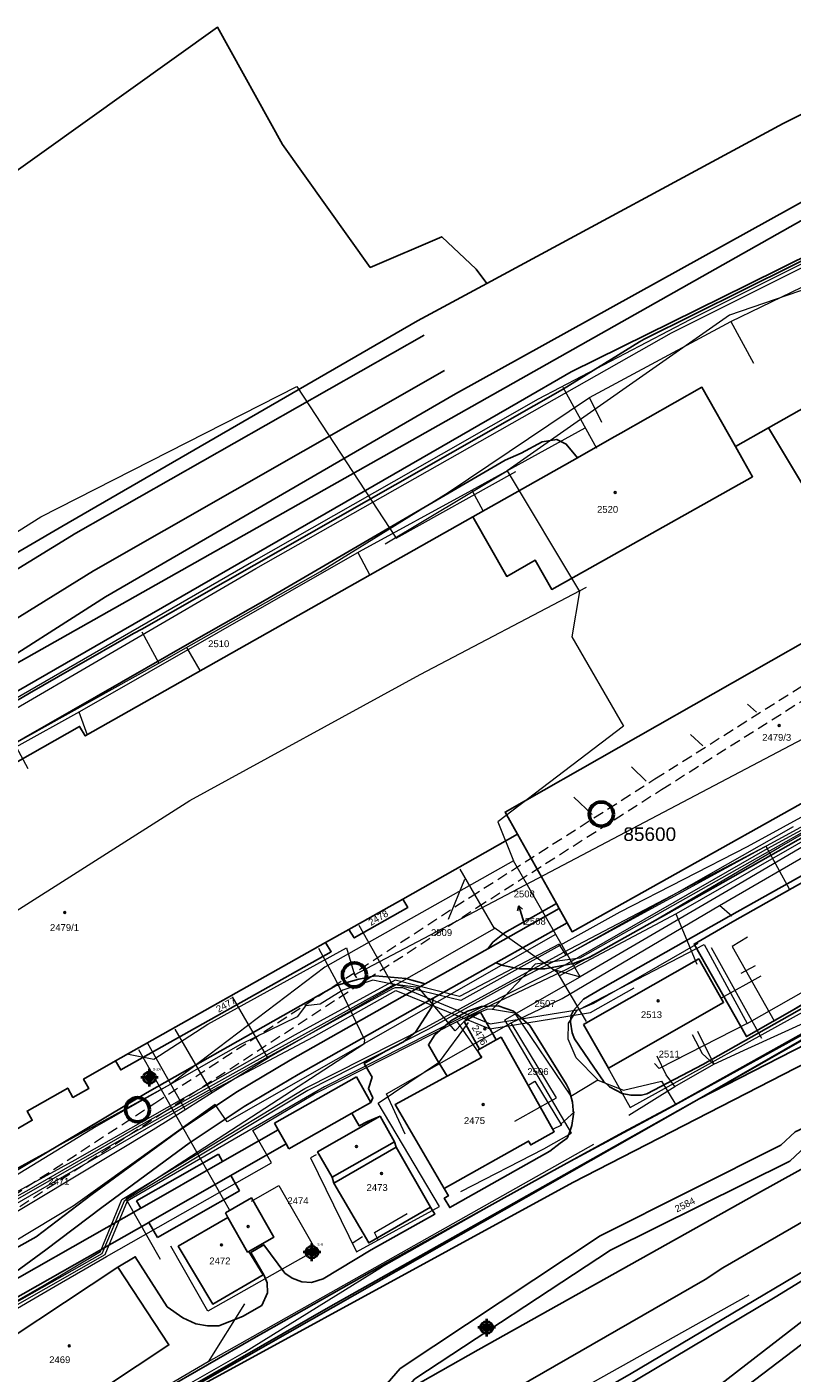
# Model space of a CAD drawing. Header units: metres. Extents: x -535942 to -530626, y -1087729 to -1086275.
# Tile 235 of 247: x -533945 to -533804, y -1086770 to -1086522. Entities that reach past the tile are written whole.
import ezdxf
from ezdxf.enums import TextEntityAlignment as Align

# ---------------------------------------------------------------- set-up
doc = ezdxf.new("R2010")
doc.units = ezdxf.units.M
doc.linetypes.add('B_CARA_03', pattern=[3, 2, -1])
for name, color, linetype in [('_blok katastr', 7, 'Continuous'), ('_blok podklad SS', 7, 'Continuous'), ('_blok SS sítě', 7, 'Continuous'), ('_blok vrty G Consult', 7, 'Continuous'), ('Hodnoty_hladiny', 7, 'Continuous'), ('Vrty_popis', 7, 'Continuous')]:
    doc.layers.add(name, color=color, linetype=linetype)
for name, color, linetype, lineweight in [('AG popis stávající', 251, 'Continuous', 70), ('AG silno NN', 251, 'G_VED_660_PN', 13), ('AG uzemnění', 251, 'G_VED_663_PZ', 13), ('AG voda chladící přívod', 120, 'HP_02_920CHVP', 13), ('AG voda chladící vratna', 120, 'HP_02_921CHVV', 13), ('AG_SS kanal_déšť', 251, 'G_POTR_626_PN', 13), ('AG_SS nakal_splašky', 251, 'G_POTR_627_PN', 13), ('AG_SS náhon', 251, 'B_CARA_03', 13), ('AG_SS osvětlení', 251, 'HP_04_VO', 13), ('AG_SS voda pitna', 251, 'G_POTR_616_PN', 13), ('AG_SS voda požární', 251, 'G_POTR_615_PN', 13), ('AG_SS voda uzitkova', 251, 'G_POTR_617_PN', 13)]:
    doc.layers.add(name, color=color, linetype=linetype, lineweight=lineweight)
doc.layers.add('AG_revizni oblacek', color=111, linetype='Continuous', plot=False)
for name, color, linetype, true_color in [('BT_BPEJ', 7, 'Continuous', 0x7fffff), ('BT_hranice_parcel', 7, 'Continuous', 0x007f00), ('BT_mapove_znacky', 7, 'Continuous', 0x007f00), ('BT_text_parcel', 7, 'Continuous', 0x007f00), ('BT_vnitrni_kresby', 7, 'Continuous', 0x007f00)]:
    doc.layers.add(name, color=color, linetype=linetype, true_color=true_color)
doc.layers.add('BT_hranice_budov', color=7, linetype='Continuous', lineweight=30, true_color=0x007f00)
doc.layers.add('Značka předmět vrt', color=7, linetype='Continuous', lineweight=0, true_color=0x27eff2)
doc.styles.add('BT_text_mapy_m', font='arial.ttf', dxfattribs={"height": 5})
doc.styles.add('ROMANS', font='romans')
doc.styles.get("Standard").update_dxf_attribs({"font": 'ARIALN.TTF'})
doc.linetypes.add('G_POTR_615_PN', pattern='A,0.5,-1,2,-6.5,[3,hpfmlin.shx,S=1,R=0,X=0,Y=0],-6.5,2,-1,0.5', length=20)
doc.linetypes.add('G_POTR_616_PN', pattern='A,0.5,-1,2,-6.5,[2,hpfmlin.shx,S=1,R=0,X=0,Y=0],-6.5,2,-1,0.5', length=20)
doc.linetypes.add('G_POTR_617_PN', pattern='A,0.5,-1,2,-6.5,[1,hpfmlin.shx,S=1,R=0,X=0,Y=0],-6.5,2,-1,0.5', length=20)
doc.linetypes.add('G_POTR_626_PN', pattern='A,0.5,-1,2,-6.5,[8,hpfmlin.shx,S=1,R=0,X=0,Y=0],-6.5,2,-1,0.5', length=20)
doc.linetypes.add('G_POTR_627_PN', pattern='A,0.5,-1,2,-6.5,[9,hpfmlin.shx,S=1,R=0,X=0,Y=0],-6.5,2,-1,0.5', length=20)
doc.linetypes.add('G_VED_660_PN', pattern='A,0.5,-1,2,-6.5,[28,hpfmlin.shx,S=1,R=0,X=0,Y=0],-6.5,2,-1,0.5', length=20)
doc.linetypes.add('G_VED_663_PZ', pattern='A,3.5,-3,7,-3,7,-6.5,[23,hpfmlin.shx,S=1,R=0,X=0,Y=0],-6.5,7,-3,7,-3,3.5', length=60)
doc.linetypes.add('HP_02_920CHVP', pattern='A,0.5,-1.2,-6.5,[3,hpfmlin.shx,S=1,R=0,X=0,Y=0],-0.8,["CHVP",Standard,S=1.7,R=0,X=3,Y=-0.8],-9,2,-1,0.5', length=21.5)
doc.linetypes.add('HP_02_921CHVV', pattern='A,0.5,-1.2,-6.5,[3,hpfmlin.shx,S=1,R=0,X=0,Y=0],-0.8,["CHVV",Standard,S=1.7,R=0,X=3,Y=-0.8],-9,2,-1,0.5', length=21.5)
doc.linetypes.add('HP_04_VO', pattern='A,0.5,-1,2,-5,[28,hpfmlin.shx,S=1,R=0,X=0,Y=0],-0.8,["VO",ROMANS,S=1.7,R=0,X=2.75,Y=-0.8],-7,2,-1,0.5', length=19.8)

# ---------------------------------------------------------------- blocks, each defined once
blk = doc.blocks.new('BT_symbol_404')
at = {"layer": 'BT_mapove_znacky', "lineweight": -3}
blk.add_circle((0, 0), 0.175, dxfattribs=at)
blk = doc.blocks.new('BT_symbol_402')
at = {"layer": 'BT_mapove_znacky', "lineweight": -3}
blk.add_circle((0, 0), 0.175, dxfattribs=at)
blk = doc.blocks.new('BT_symbol_arrow')
at = {"layer": 'BT_text_parcel', "lineweight": -3}
for p in [(-0.5, 1.7), (0, 0), (0.5, 1.7)]:
    blk.add_line(p, (0, 2.5), dxfattribs=at)
blk = doc.blocks.new('_KATASTR')
at = {"layer": 'BT_BPEJ', "lineweight": -3}
for points in [[(-533966, -1086650), (-533802, -1086557.5), (-533754, -1086534), (-533750, -1086531.21), (-533744.3, -1086527.24), (-533703, -1086498.5), (-533704.5, -1086495)], [(-533426.5, -1086546), (-533436.3, -1086552.66), (-533461.72, -1086569.94), (-533503, -1086598), (-533539.77, -1086616.19), (-533552.67, -1086622.58), (-533571.1, -1086631.7), (-533606.54, -1086649.24), (-533638.7, -1086665.16), (-533720.2, -1086705.49), (-533747.5, -1086719), (-533750, -1086720.46), (-533782.5, -1086739.5), (-533834, -1086770), (-533898, -1086806.5), (-533987, -1086855)]]:
    blk.add_lwpolyline(points, dxfattribs=at)
at = {"layer": 'BT_hranice_budov', "lineweight": -3}
for points in [[(-533773.19, -1086620.49), (-533788.42, -1086629.12), (-533808.4, -1086595.84), (-533796.12, -1086588.9), (-533802.28, -1086578), (-533799.15, -1086576.22), (-533734.46, -1086539.43), (-533708.87, -1086584.5), (-533741.52, -1086602.91), (-533746.74, -1086605.87), (-533740.82, -1086616.33), (-533767.17, -1086631.24)], [(-533862.78, -1086612.19), (-533843.55, -1086601.33), (-533837.23, -1086597.75), (-533835.56, -1086596.8), (-533820.65, -1086588.38), (-533814.49, -1086599.28)], [(-533808.4, -1086595.84), (-533814.49, -1086599.28), (-533813.01, -1086601.89), (-533811.34, -1086604.85), (-533848.29, -1086625.55), (-533851.31, -1086620.19), (-533856.58, -1086623.17), (-533862.78, -1086612.19), (-533934.12, -1086652.51), (-533935.17, -1086650.76), (-533966.6, -1086668.6), (-533965.65, -1086670.33), (-533975.13, -1086675.69), (-533991.7, -1086685.05), (-533997.09, -1086688.09), (-533997.9, -1086688.55), (-534007.23, -1086693.82), (-534008.18, -1086692.21), (-534039.67, -1086709.99), (-534038.77, -1086711.65), (-534104.74, -1086748.93), (-534094.94, -1086766.26), (-534093.29, -1086769.17), (-534079.52, -1086793.52)], [(-533773.19, -1086620.49), (-533767.17, -1086631.24), (-533764.73, -1086635.61), (-533763.8, -1086637.26), (-533762.33, -1086639.88), (-533761.17, -1086641.96), (-533781.43, -1086653.24), (-533844.53, -1086688.56), (-533845.46, -1086686.89), (-533846.93, -1086684.27), (-533847.44, -1086683.36), (-533854.58, -1086670.61)], [(-533856.87, -1086666.52), (-533794.08, -1086630.88)], [(-533788.19, -1086686.04), (-533787.85, -1086685.85), (-533766.85, -1086674.15), (-533749.79, -1086664.55), (-533746.09, -1086662.47), (-533752.09, -1086651.14), (-533763.61, -1086657.66), (-533766.79, -1086659.46), (-533773.69, -1086663.36), (-533777.9, -1086665.75), (-533794.98, -1086675.41), (-533796.9, -1086676.5), (-533815.01, -1086686.75), (-533822.1, -1086690.83), (-533812.45, -1086707.83), (-533784.79, -1086692.08), (-533788.19, -1086686.04)], [(-534003.11, -1086775.09), (-533992.2, -1086768.92), (-533993.33, -1086766.93), (-533998.19, -1086758.34), (-534000.12, -1086754.92), (-534001.05, -1086753.28), (-533959.05, -1086729.57), (-533947.8, -1086723.22), (-533946.84, -1086724.92), (-533943.88, -1086723.24), (-533944.84, -1086721.55), (-533937.36, -1086717.32), (-533936.4, -1086719.02), (-533933.44, -1086717.39), (-533934.42, -1086715.66), (-533928.53, -1086712.33), (-533889.92, -1086690.55), (-533885.6, -1086688.11), (-533875.71, -1086682.53), (-533854.58, -1086670.61), (-533856.87, -1086666.52)], [(-533842.45, -1086705.64), (-533821.25, -1086693.54), (-533816.68, -1086701.55), (-533837.87, -1086713.66), (-533842.45, -1086705.64)], [(-533861.55, -1086710.17), (-533858.49, -1086708.44), (-533861.39, -1086703.37), (-533864.43, -1086705.06), (-533861.55, -1086710.17)], [(-533858.49, -1086708.44), (-533857.62, -1086707.95), (-533847.82, -1086725.34), (-533852.15, -1086727.78), (-533852.54, -1086727.08), (-533868.08, -1086735.78), (-533877.08, -1086720.33), (-533867.51, -1086715.12), (-533861.22, -1086711.7), (-533861.95, -1086710.4), (-533861.55, -1086710.17)], [(-533888.38, -1086734.83), (-533881.96, -1086745.8), (-533870.57, -1086739.2), (-533876.89, -1086728.2), (-533888.38, -1086734.83)], [(-533917, -1086746.41), (-533907.87, -1086741.15), (-533904.27, -1086747.49), (-533904.05, -1086747.37), (-533901.38, -1086751.7), (-533910.65, -1086757.07), (-533917, -1086746.41)], [(-533918.74, -1086764.56), (-533947.72, -1086783.78), (-533957.42, -1086769.63), (-533928.14, -1086750.29), (-533918.74, -1086764.56)]]:
    blk.add_lwpolyline(points, dxfattribs=at)
at = {"layer": 'BT_hranice_parcel', "lineweight": -3}
for points in [[(-533860.2, -1086569.26), (-533805.71, -1086539.83), (-533752.05, -1086513.18), (-533742.4, -1086509.33), (-533694.02, -1086490.05), (-533628.58, -1086456.5), (-533560.23, -1086430.02), (-533502.91, -1086406.16), (-533443.4, -1086381.82), (-533369.7, -1086350.51), (-533334.3, -1086337.74), (-533287.15, -1086320.73)], [(-533578.87, -1086480.93), (-533573.9, -1086487.66), (-533571.49, -1086487.49), (-533553.23, -1086479.21), (-533553, -1086478.79), (-533551.54, -1086476.34), (-533548.78, -1086471.06), (-533543.22, -1086460.51), (-533538.64, -1086446.31), (-533530.5, -1086437.75), (-533522.53, -1086433.66), (-533554.65, -1086446.32), (-533621.48, -1086475.08), (-533687.64, -1086504.12), (-533745.59, -1086527.77), (-533800.01, -1086553.03), (-533866.02, -1086589.59), (-533930.39, -1086626.94), (-533977.71, -1086657.09)], [(-534052.87, -1086705.47), (-533854.49, -1086591.17), (-533844.74, -1086585.55), (-533812.29, -1086569.5), (-533718.82, -1086523.27), (-533659.87, -1086497.76), (-533601.36, -1086472.11), (-533577.08, -1086464.81), (-533572.6, -1086472.32), (-533576.95, -1086475.22), (-533574.95, -1086478.65), (-533578.87, -1086480.93)], [(-533964.68, -1086823.47), (-533908.39, -1086795), (-533884.55, -1086778.54), (-533884.22, -1086778.16), (-533876.17, -1086768.92), (-533839.38, -1086744.49), (-533806.13, -1086727.84), (-533803.5, -1086725.39), (-533739.38, -1086695.89), (-533674.09, -1086640.51), (-533650.13, -1086617.95), (-533628.15, -1086604.3), (-533608.07, -1086593.2), (-533558.37, -1086581.17), (-533540.05, -1086571.15)], [(-533690.93, -1086554.99), (-533696.52, -1086558.56), (-533697.46, -1086558.94), (-533699.99, -1086559.07), (-533702.97, -1086558.5), (-533705.7, -1086557.2), (-533707.97, -1086555.71), (-533709.43, -1086554.36), (-533710.71, -1086552.63), (-533724.62, -1086528.19), (-533725.41, -1086527.47), (-533726.42, -1086527.48), (-533749.03, -1086538.66), (-533831.3, -1086579.53), (-533832.15, -1086580), (-533834.71, -1086581.58), (-533843.26, -1086586.87), (-533846.29, -1086588.81), (-533923.69, -1086632.87), (-533925.23, -1086633.66), (-533936.57, -1086640.16), (-533944.41, -1086644.64), (-533979.02, -1086665.04)], [(-533976.75, -1086606.52), (-533974.96, -1086606.65), (-533957.48, -1086595.59), (-533955.52, -1086598.54), (-534019.43, -1086639.33), (-534072.18, -1086672.68), (-534074.85, -1086673.69), (-534071.17, -1086690.79), (-534037.89, -1086672.9), (-533986.58, -1086642.07), (-533938.42, -1086614), (-533872.99, -1086576.14), (-533860.2, -1086569.26), (-533862.19, -1086566.62), (-533868.53, -1086560.69), (-533881.67, -1086566.32), (-533897.86, -1086543.72), (-533909.78, -1086522.14), (-533950.55, -1086551.25)], [(-533788.42, -1086629.12), (-533808.4, -1086595.84), (-533796.12, -1086588.9), (-533802.28, -1086578), (-533799.15, -1086576.22), (-533734.46, -1086539.43), (-533708.87, -1086584.5), (-533741.52, -1086602.91), (-533735.62, -1086613.33), (-533740.82, -1086616.33), (-533767.17, -1086631.24)], [(-533996.95, -1086817.31), (-533903.11, -1086763.36), (-533879.6, -1086750.01), (-533848.53, -1086732.8), (-533844.84, -1086730.78), (-533835.2, -1086725.49), (-533825.64, -1086720.39), (-533820.35, -1086717.45), (-533802.8, -1086707.62), (-533772.94, -1086690.9), (-533738.69, -1086671.73), (-533724.21, -1086662.6), (-533723.4, -1086662.02), (-533715.39, -1086655.89), (-533710.32, -1086651.61), (-533707.74, -1086649.37), (-533706.12, -1086648.14), (-533705.23, -1086647.58), (-533703.45, -1086646.69), (-533696.15, -1086643.23), (-533679.9, -1086635.21)], [(-533862.78, -1086612.19), (-533843.55, -1086601.33), (-533837.23, -1086597.75), (-533835.56, -1086596.8), (-533820.65, -1086588.38), (-533814.49, -1086599.28), (-533813.01, -1086601.89), (-533811.34, -1086604.85), (-533848.29, -1086625.55), (-533851.31, -1086620.19), (-533856.58, -1086623.17), (-533862.78, -1086612.19)], [(-533808.4, -1086595.84), (-533814.49, -1086599.28)], [(-533843.55, -1086601.33), (-533845.63, -1086598.81), (-533847.38, -1086597.96), (-533850.05, -1086598.44), (-533853.92, -1086600.5), (-533856.86, -1086601.76), (-533901.05, -1086627.54), (-533914.09, -1086634.95), (-533950.06, -1086655.57), (-533972.77, -1086668.49), (-533974.19, -1086669.91), (-533975.21, -1086671.72), (-533975.37, -1086672.74), (-533975.13, -1086675.69), (-533965.65, -1086670.33), (-533966.6, -1086668.6), (-533935.17, -1086650.76), (-533934.12, -1086652.51), (-533862.78, -1086612.19)], [(-533762.33, -1086639.88), (-533749.52, -1086632.64), (-533694.54, -1086601.55), (-533693.36, -1086603.62), (-533693.96, -1086607.53), (-533696.78, -1086611.11), (-533698.47, -1086612.26), (-533701.31, -1086614.08), (-533722.99, -1086626.4), (-533818.65, -1086680.56)], [(-533847.44, -1086683.36), (-533854.58, -1086670.61), (-533856.87, -1086666.52), (-533794.08, -1086630.88), (-533793.46, -1086631.98), (-533788.42, -1086629.12), (-533773.19, -1086620.49), (-533767.17, -1086631.24), (-533764.73, -1086635.61), (-533763.8, -1086637.26), (-533762.33, -1086639.88), (-533761.17, -1086641.96), (-533781.43, -1086653.24), (-533844.53, -1086688.56), (-533845.46, -1086686.89), (-533846.93, -1086684.27)], [(-533936.33, -1086784.85), (-533844.38, -1086734.66), (-533785.29, -1086704.31), (-533759.07, -1086693.54), (-533712.26, -1086659.34), (-533704.63, -1086652.41), (-533705.62, -1086653.14), (-533708.84, -1086654.38), (-533718.73, -1086660.35)], [(-533796.9, -1086676.5), (-533815.01, -1086686.75), (-533822.1, -1086690.83), (-533812.45, -1086707.83), (-533784.79, -1086692.08), (-533788.19, -1086686.04), (-533787.85, -1086685.85), (-533784.98, -1086691.01), (-533763.87, -1086679.44), (-533763.7, -1086679.75), (-533753.8, -1086674.02), (-533756.38, -1086669.43), (-533766.31, -1086675.11), (-533766.85, -1086674.15), (-533749.79, -1086664.55), (-533747.29, -1086669), (-533747.1, -1086668.89), (-533730.07, -1086659.32)], [(-533821.16, -1086719.3), (-533786.43, -1086701.53), (-533760.55, -1086690.9), (-533718.73, -1086660.35), (-533721.72, -1086662.15), (-533731.74, -1086667.91)], [(-533747.1, -1086668.89), (-533746.99, -1086671.51), (-533747.16, -1086672.24), (-533747.73, -1086672.84), (-533766.15, -1086683.04), (-533781.06, -1086690.56), (-533798.49, -1086700.5), (-533820.48, -1086712.96), (-533830.81, -1086718.4), (-533831.79, -1086718.6), (-533833.73, -1086718.61), (-533835.35, -1086718.31), (-533837.63, -1086717.06), (-533838.75, -1086716.03), (-533840.53, -1086713.46), (-533844.09, -1086708.23), (-533844.5, -1086707.13), (-533844.82, -1086705.2), (-533844.7, -1086703.92), (-533844.3, -1086703.04), (-533842.47, -1086700.97), (-533838.88, -1086698.88)], [(-533821.16, -1086719.3), (-533734.73, -1086670.11), (-533731.74, -1086667.91), (-533821.16, -1086719.3)], [(-533875.71, -1086682.53), (-533854.58, -1086670.61)], [(-533838.88, -1086698.88), (-533815.69, -1086685.74), (-533798.27, -1086675.98), (-533796.9, -1086676.5), (-533794.98, -1086675.41)], [(-533885.6, -1086688.11), (-533884.64, -1086689.7), (-533874.77, -1086684.09), (-533875.71, -1086682.53), (-533885.6, -1086688.11)], [(-533881.34, -1086715.29), (-533882.78, -1086712.79), (-533878.86, -1086710.52), (-533875.55, -1086708.79), (-533873.36, -1086707.03), (-533870.34, -1086702.38), (-533870.08, -1086700.78), (-533858.55, -1086694.28), (-533857.23, -1086694.74), (-533854.23, -1086695.37), (-533849.57, -1086695.4), (-533844.3, -1086694.4), (-533841.43, -1086693.32), (-533818.65, -1086680.56)], [(-533846.93, -1086684.27), (-533860.05, -1086691.67), (-533859.1, -1086690.45), (-533856.96, -1086688.77), (-533847.44, -1086683.36), (-533846.93, -1086684.27)], [(-533964.9, -1086831.96), (-533938.48, -1086817.84), (-533903.96, -1086799.76), (-533859.21, -1086775.03), (-533820.06, -1086752.56), (-533816.78, -1086750.37), (-533795.9, -1086738.32), (-533718.99, -1086695.81), (-533716.73, -1086694.42), (-533719.29, -1086690.24), (-533721.1, -1086687.28), (-533722.28, -1086685.35), (-533731, -1086692.74), (-533737.54, -1086698.29), (-533759.71, -1086708.6), (-533801.52, -1086728.03), (-533804.48, -1086730.79), (-533837.5, -1086747.16), (-533873.45, -1086770.84), (-533875.7, -1086773.34), (-533882.79, -1086781.22), (-533906.84, -1086797.63), (-533979.79, -1086834.51)], [(-533858.55, -1086694.28), (-533845.46, -1086686.89)], [(-533889.92, -1086690.55), (-533885.6, -1086688.11)], [(-533928.53, -1086712.33), (-533927.6, -1086713.97), (-533888.87, -1086692.23), (-533889.92, -1086690.55), (-533928.53, -1086712.33)], [(-533860.05, -1086691.67), (-533871.56, -1086698.16)], [(-533842.45, -1086705.64), (-533821.25, -1086693.54), (-533816.68, -1086701.55), (-533837.87, -1086713.66), (-533842.45, -1086705.64)], [(-533871.56, -1086698.16), (-533896.42, -1086712.19), (-533906.4, -1086718.1), (-533916.69, -1086724.98), (-533932.84, -1086736.84), (-533943.18, -1086744.67), (-533956.94, -1086752.35), (-533963.91, -1086756.37), (-533970.07, -1086759.83), (-533969.58, -1086756.4), (-533968.26, -1086752.67), (-533965.53, -1086746.63), (-533962.57, -1086743.38), (-533957.62, -1086738.91), (-533922.72, -1086718.15), (-533887.94, -1086698.47), (-533883.76, -1086697.28), (-533880.8, -1086696.67), (-533875.16, -1086697.13), (-533871.56, -1086698.16)], [(-533947.72, -1086783.78), (-533948.72, -1086784.28), (-533950.88, -1086784.88), (-533952.98, -1086784.54), (-533955.16, -1086783.13), (-533956.91, -1086780.91), (-533966.03, -1086766.74), (-533922.41, -1086742.03), (-533922.15, -1086741.89), (-533907.36, -1086733.43), (-533897.15, -1086727.59), (-533898.62, -1086724.98), (-533908.84, -1086730.83), (-533923.63, -1086739.29), (-533923.89, -1086739.43), (-533955.66, -1086757.44), (-533952.26, -1086754.97), (-533941.36, -1086747.07), (-533931.06, -1086739.26), (-533915.03, -1086727.48), (-533904.88, -1086720.68), (-533894.94, -1086714.81), (-533870.08, -1086700.78)], [(-533846.75, -1086727.43), (-533845.43, -1086726.51), (-533845.07, -1086725.66), (-533844.58, -1086724.21), (-533844.28, -1086722.14), (-533844.49, -1086719.89), (-533845.1, -1086717.62), (-533845.56, -1086716.67), (-533852.32, -1086705.8), (-533855.33, -1086703.14), (-533858.17, -1086702.19), (-533861.19, -1086702.33), (-533863.76, -1086703.19)], [(-533863.76, -1086703.19), (-533866.84, -1086704.93), (-533869.8, -1086707.55), (-533870.98, -1086709.34), (-533869.48, -1086711.94), (-533867.51, -1086715.12)], [(-533858.49, -1086708.44), (-533861.39, -1086703.37), (-533864.43, -1086705.06), (-533861.55, -1086710.17)], [(-533877.08, -1086720.33), (-533867.51, -1086715.12), (-533861.22, -1086711.7), (-533861.95, -1086710.4), (-533861.55, -1086710.17), (-533858.49, -1086708.44), (-533857.62, -1086707.95), (-533847.82, -1086725.34), (-533852.15, -1086727.78), (-533852.54, -1086727.08), (-533868.08, -1086735.78), (-533877.08, -1086720.33)], [(-533959.05, -1086729.57), (-533947.8, -1086723.22), (-533946.84, -1086724.92), (-533943.88, -1086723.24), (-533944.84, -1086721.55), (-533937.36, -1086717.32), (-533936.4, -1086719.02), (-533933.44, -1086717.39), (-533934.42, -1086715.66), (-533928.53, -1086712.33)], [(-533881.34, -1086715.29), (-533882.03, -1086717.41), (-533881.23, -1086719.11), (-533881.59, -1086719.99), (-533885.06, -1086721.95), (-533883.72, -1086724.29), (-533882.19, -1086723.44), (-533879.88, -1086722.49), (-533891.37, -1086729.07), (-533888.72, -1086733.73), (-533888.38, -1086734.83)], [(-534105.84, -1086886.21), (-534078.55, -1086869.79), (-534026.38, -1086838.41), (-533970.4, -1086804.24), (-533963.17, -1086800.12), (-533936.33, -1086784.85), (-533821.16, -1086719.3), (-533888.91, -1086757.46), (-533945.76, -1086789.98), (-534062.22, -1086857.1), (-534120.29, -1086894.9)], [(-533888.38, -1086734.83), (-533881.96, -1086745.8), (-533870.57, -1086739.2), (-533876.89, -1086728.2), (-533877.21, -1086727.19), (-533879.88, -1086722.49)], [(-533868.08, -1086735.78), (-533867.29, -1086737.13), (-533868.07, -1086737.58), (-533867.06, -1086739.3), (-533848.61, -1086728.94), (-533846.75, -1086727.43)], [(-533870.57, -1086739.2), (-533869.8, -1086740.54), (-533881.49, -1086747.1), (-533890.35, -1086752.39), (-533892.48, -1086753.06), (-533894.25, -1086752.96), (-533896.05, -1086752.28), (-533897.39, -1086751.35), (-533901.24, -1086746.17), (-533903.66, -1086747.54), (-533901.2, -1086751.79), (-533900.67, -1086753.15), (-533900.62, -1086754.97), (-533901.65, -1086757.32), (-533905.16, -1086759.34), (-533909.52, -1086761.04), (-533911.6, -1086761.09), (-533913.76, -1086760.69), (-533916.17, -1086759.59), (-533919.05, -1086757.54), (-533924.94, -1086748.36), (-533928.14, -1086750.29)], [(-533908.34, -1086740.3), (-533903.56, -1086737.52), (-533899.45, -1086744.77), (-533904.05, -1086747.37), (-533901.38, -1086751.7), (-533910.65, -1086757.07)], [(-533910.65, -1086757.07), (-533917, -1086746.41), (-533907.87, -1086741.15), (-533908.34, -1086740.3)], [(-533941.12, -1086843.3), (-533955.96, -1086847.7), (-533957.39, -1086844.89), (-533906.58, -1086814.46), (-533870.02, -1086793.24), (-533807.19, -1086755.78), (-533795.3, -1086748.46)], [(-533957.42, -1086769.63), (-533928.14, -1086750.29), (-533918.74, -1086764.56), (-533947.72, -1086783.78), (-533957.42, -1086769.63)], [(-533793.01, -1086753.86), (-533801.48, -1086759.65), (-533826.95, -1086779.36), (-533854.98, -1086802.34), (-533874.06, -1086813.06), (-533901.04, -1086827.09), (-533917.72, -1086835.08), (-533941.12, -1086843.3)], [(-533791.83, -1086756.67), (-533799.47, -1086762.28), (-533825.3, -1086781.95), (-533854.46, -1086805.56), (-533873.82, -1086816.97), (-533900.08, -1086830.15), (-533917.68, -1086837.91), (-533940.01, -1086845.86), (-533954.72, -1086850.38), (-533974.61, -1086855.67), (-533980.73, -1086859.36)]]:
    blk.add_lwpolyline(points, dxfattribs=at)
at = {"layer": 'BT_text_parcel', "lineweight": -3}
blk.add_line((-533853.27, -1086687.26), (-533853.61, -1086686.16), dxfattribs=at)
at = {"layer": 'BT_vnitrni_kresby', "lineweight": -3}
for points in [[(-533935.83, -1086615.22), (-533871.77, -1086578.77)], [(-533932.61, -1086622.16), (-533868.03, -1086585.27)], [(-533984.74, -1086645.21), (-533935.83, -1086615.22)], [(-533980.75, -1086651.96), (-533932.61, -1086622.16)], [(-533810.41, -1086736.72), (-533759.71, -1086708.6)], [(-533899.31, -1086723.75), (-533884.24, -1086715.27)], [(-533884.24, -1086715.27), (-533881.59, -1086719.99)], [(-533896.65, -1086728.47), (-533885.06, -1086721.95)], [(-533898.62, -1086724.98), (-533899.31, -1086723.75)], [(-533924.68, -1086738.04), (-533909.62, -1086729.47)], [(-533909.62, -1086729.47), (-533908.84, -1086730.83)], [(-533897.15, -1086727.59), (-533896.65, -1086728.47)], [(-533888.72, -1086733.73), (-533877.21, -1086727.19)], [(-533876.89, -1086728.2), (-533888.38, -1086734.83)], [(-533907.36, -1086733.43), (-533905.76, -1086736.24)], [(-533905.76, -1086736.24), (-533920.82, -1086744.82)], [(-533861.8, -1086765.48), (-533810.41, -1086736.72)], [(-533923.89, -1086739.43), (-533924.68, -1086738.04)], [(-533907.87, -1086741.15), (-533904.27, -1086747.49)], [(-533920.82, -1086744.82), (-533922.41, -1086742.03)], [(-533904.27, -1086747.49), (-533904.05, -1086747.37)], [(-533875.7, -1086773.34), (-533861.8, -1086765.48)]]:
    blk.add_lwpolyline(points, dxfattribs=at)
at = {"layer": 'BT_mapove_znacky', "lineweight": -3}
for name, p in [('BT_symbol_404', (-533836.6, -1086607.73)), ('BT_symbol_404', (-533806.42, -1086650.61)), ('BT_symbol_404', (-533937.91, -1086685.01)), ('BT_symbol_404', (-533828.71, -1086701.28)), ('BT_symbol_404', (-533860.6, -1086706.42)), ('BT_symbol_404', (-533860.9, -1086720.34)), ('BT_symbol_402', (-533884.23, -1086728.07)), ('BT_symbol_404', (-533879.6, -1086733.03)), ('BT_symbol_402', (-533904.16, -1086742.8)), ('BT_symbol_404', (-533909.06, -1086746.18)), ('BT_symbol_404', (-533937.06, -1086764.76))]:
    blk.add_blockref(name, p, dxfattribs=at)
at = {"layer": 'BT_text_parcel', "lineweight": -3, "rotation": 17.26000000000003}
blk.add_blockref('BT_symbol_arrow', (-533853.61, -1086686.16), dxfattribs=at)
at = {"layer": 'BT_BPEJ', "lineweight": -3, "style": 'BT_text_mapy_m'}
blk.add_text('85600', height=2.5, dxfattribs=at).set_placement((-533830.25, -1086670.6), align=Align.MIDDLE_CENTER)
at = {"layer": 'BT_text_parcel', "lineweight": -3, "style": 'BT_text_mapy_m'}
for s, p in [('2520', (-533839.95, -1086611.47)), ('2510', (-533911.51, -1086636.19)), ('2508', (-533853.27, -1086687.26)), ('2509', (-533870.5, -1086689.33)), ('2507', (-533851.46, -1086702.4)), ('2513', (-533831.88, -1086704.44)), ('2511', (-533828.61, -1086711.69)), ('2506', (-533852.76, -1086714.91)), ('2475', (-533864.45, -1086723.93)), ('2471', (-533940.93, -1086735.09)), ('2473', (-533882.36, -1086736.24)), ('2474', (-533896.92, -1086738.67)), ('2472', (-533911.29, -1086749.74)), ('2469', (-533940.76, -1086767.92))]:
    blk.add_text(s, height=1.25, dxfattribs=at).set_placement(p)
for s, p in [('2479/3', (-533806.89, -1086653.41)), ('2479/1', (-533937.94, -1086688.4))]:
    blk.add_text(s, height=1.25, dxfattribs=at).set_placement(p, align=Align.CENTER)
blk.add_text('2508', height=1.25, dxfattribs=at).set_placement((-533851.4, -1086682.22), align=Align.RIGHT)
for s, rotation, p in [('2478', 29.61, (-533881.58, -1086687.5)), ('2477', 29.31, (-533909.61, -1086703.47)), ('2476', 299.41, (-533863.05, -1086706.19)), ('2584', 26.37, (-533825.25, -1086740.2))]:
    blk.add_text(s, height=1.25, rotation=rotation, dxfattribs=at).set_placement(p)
blk = doc.blocks.new('kanalizace SS')
at = {"layer": 'AG_revizni oblacek', "lineweight": 53}
for centre in [(-533839.17, -1086666.9), (-533884.59, -1086696.49), (-533924.51, -1086721.3)]:
    blk.add_circle(centre, 2.22, dxfattribs=at)
at = {"layer": 'AG_SS kanal_déšť', "ltscale": 0.7}
for p, q in [((-533815.33, -1086576.24), (-533789.16, -1086563.65)), ((-533841.36, -1086590.27), (-533815.33, -1086576.24)), ((-533815.33, -1086576.24), (-533811.17, -1086583.96)), ((-533867.34, -1086607.74), (-533841.36, -1086590.27)), ((-533839.05, -1086594.88), (-533841.36, -1086590.27)), ((-533878.92, -1086617.18), (-533856.46, -1086603.72)), ((-533890.85, -1086622.28), (-533867.34, -1086607.74)), ((-533920.57, -1086639.16), (-533890.85, -1086622.28)), ((-533923.69, -1086633.39), (-533920.57, -1086639.16)), ((-533915.49, -1086636.27), (-533913.03, -1086640.47)), ((-533949.54, -1086655.28), (-533920.57, -1086639.16)), ((-533884.59, -1086696.49), (-533782.61, -1086642.8)), ((-533812.29, -1086646.65), (-533810.63, -1086648.17)), ((-533822.73, -1086652.23), (-533820.48, -1086654.35)), ((-533833.63, -1086658.21), (-533830.91, -1086660.82)), ((-533844.2, -1086663.81), (-533840.87, -1086666.99)), ((-533817.41, -1086683.71), (-533796.66, -1086671.66)), ((-533864.34, -1086678.94), (-533867.37, -1086686.32)), ((-533846.39, -1086700.83), (-533817.41, -1086683.71)), ((-533815.15, -1086685.7), (-533817.41, -1086683.71)), ((-533911.56, -1086705.54), (-533886.04, -1086691.52)), ((-533886.04, -1086691.52), (-533884.59, -1086696.49)), ((-533884.59, -1086696.49), (-533884.22, -1086697.02)), ((-533848.14, -1086695.41), (-533843.07, -1086696.87)), ((-533855.77, -1086705.3), (-533846.39, -1086700.83)), ((-533812.22, -1086710.03), (-533800.48, -1086704.69)), ((-533921.48, -1086712.01), (-533911.56, -1086705.54)), ((-533878.69, -1086718.4), (-533855.77, -1086705.3)), ((-533847.39, -1086719.09), (-533855.77, -1086705.3)), ((-533821.48, -1086706.82), (-533818.45, -1086712.89)), ((-533822.46, -1086707.46), (-533820.61, -1086710.98)), ((-533926.49, -1086711), (-533921.48, -1086712.01)), ((-533827.21, -1086714.86), (-533828.9, -1086711.46)), ((-533820.61, -1086710.98), (-533818.45, -1086712.89)), ((-533818.45, -1086712.89), (-533812.22, -1086710.03)), ((-533825.66, -1086717), (-533818.45, -1086712.89)), ((-533918.51, -1086716.64), (-533918.51, -1086716.64)), ((-533834.1, -1086722.33), (-533825.66, -1086717)), ((-533825.66, -1086717), (-533827.21, -1086714.86)), ((-533875.27, -1086725.78), (-533878.69, -1086718.4)), ((-533855.07, -1086723.38), (-533847.39, -1086719.09)), ((-533840.61, -1086727.72), (-533911.48, -1086767.7)), ((-533904.83, -1086757.03), (-533911.48, -1086767.7)), ((-533911.48, -1086767.7), (-533927.12, -1086776.8))]:
    blk.add_line(p, q, dxfattribs=at)
at = {"layer": 'AG_SS nakal_splašky', "ltscale": 0.7}
for p, q in [((-533797.18, -1086568.78), (-533815.56, -1086575.08)), ((-533815.56, -1086575.08), (-533856.46, -1086603.72)), ((-533872.5, -1086641.25), (-533841.92, -1086625.13)), ((-533914.86, -1086664.42), (-533872.5, -1086641.25)), ((-533771.61, -1086654.88), (-533813.61, -1086679.7)), ((-533957.88, -1086691.75), (-533914.86, -1086664.42)), ((-533855.3, -1086675.51), (-533890.07, -1086695.06)), ((-533843.07, -1086696.87), (-533855.3, -1086675.51)), ((-533813.61, -1086679.7), (-533843.07, -1086696.87)), ((-533890.07, -1086695.06), (-533918.51, -1086716.64)), ((-533856.93, -1086704.76), (-533843.07, -1086696.87)), ((-533844.64, -1086725.6), (-533856.93, -1086704.76)), ((-533918.51, -1086716.64), (-533920.4, -1086717.67)), ((-533920.4, -1086717.67), (-533960.48, -1086739.69)), ((-533849.75, -1086728.52), (-533844.64, -1086725.6)), ((-533865.04, -1086736.37), (-533849.75, -1086728.52))]:
    blk.add_line(p, q, dxfattribs=at)
for points in [[(-533856.46, -1086603.72), (-533843.2, -1086625.97), (-533844.59, -1086634.27), (-533835.06, -1086650.71), (-533858.21, -1086668.31), (-533855.3, -1086675.51)], [(-533847.62, -1086689.07), (-533908.03, -1086723.54), (-533910.24, -1086720.31), (-533936.34, -1086739.02), (-533983.56, -1086767.48)]]:
    blk.add_lwpolyline(points, dxfattribs=at)
blk = doc.blocks.new('náhon')
at = {"layer": 'AG_SS náhon'}
for points in [[(-534106.61, -1086808.61), (-534102.4, -1086806.21), (-534053.95, -1086793.31), (-534007.65, -1086777.21), (-533985.13, -1086762.95), (-533974.16, -1086755.31), (-533962.54, -1086747.06), (-533921.34, -1086720.09), (-533863.29, -1086682.16), (-533829.3, -1086660.44), (-533782.1, -1086630.61), (-533744.31, -1086606.27), (-533706.57, -1086582.47), (-533633.12, -1086535.79), (-533579.03, -1086501.63), (-533523.61, -1086465.38)], [(-534105.66, -1086810.71), (-534101.52, -1086808.35), (-534053.28, -1086795.51), (-534006.65, -1086779.29), (-533983.86, -1086764.87), (-533972.83, -1086757.19), (-533961.25, -1086748.96), (-533920.08, -1086722.02), (-533862.05, -1086684.09), (-533828.07, -1086662.38), (-533780.87, -1086632.55), (-533743.08, -1086608.21), (-533705.34, -1086584.42), (-533631.89, -1086537.73), (-533577.79, -1086503.56), (-533522.35, -1086467.3)]]:
    blk.add_lwpolyline(points, dxfattribs=at)
blk = doc.blocks.new('ss pitná voda')
at = {"layer": 'AG_SS voda pitna', "ltscale": 0.7}
for p, q in [((-533806.38, -1086672.98), (-533783.56, -1086659.92)), ((-533829.23, -1086686.43), (-533806.38, -1086672.98)), ((-533834.89, -1086689.7), (-533829.23, -1086686.43)), ((-533845.53, -1086695.45), (-533834.89, -1086689.7)), ((-533859.12, -1086701.87), (-533845.53, -1086695.45)), ((-533865.57, -1086705), (-533859.12, -1086701.87)), ((-533891.95, -1086718.38), (-533865.57, -1086705)), ((-533865.74, -1086705.08), (-533861.18, -1086711.7)), ((-533903.27, -1086725.11), (-533891.95, -1086718.38)), ((-533939.66, -1086753.77), (-533930.24, -1086748.3)), ((-533952.79, -1086761.43), (-533939.66, -1086753.77))]:
    blk.add_line(p, q, dxfattribs=at)
blk.add_lwpolyline([(-533930.24, -1086748.3), (-533899.88, -1086731.09), (-533903.27, -1086725.11)], dxfattribs=at)
blk = doc.blocks.new('ss prumyslová voda')
at = {"layer": 'AG voda chladící přívod', "color": 251, "lineweight": 13}
for p, q in [((-533799.07, -1086665.71), (-533812.33, -1086672.94)), ((-533803.84, -1086669.25), (-533825.75, -1086681.72)), ((-533812.33, -1086672.94), (-533835.75, -1086684.95)), ((-533835.75, -1086684.95), (-533865.02, -1086701.21)), ((-533846.94, -1086690.82), (-533865.24, -1086700.48)), ((-533877.23, -1086698.24), (-533903.77, -1086712.93)), ((-533877.09, -1086697.47), (-533895.52, -1086707.5)), ((-533865.02, -1086701.21), (-533877.23, -1086698.24)), ((-533865.24, -1086700.48), (-533877.09, -1086697.47)), ((-533895.52, -1086707.5), (-533936.03, -1086730.58)), ((-533903.77, -1086712.93), (-533923.76, -1086724.08)), ((-533923.76, -1086724.08), (-533944.5, -1086736.01)), ((-533936.03, -1086730.58), (-533959.34, -1086743.28)), ((-533944.5, -1086736.01), (-533959.51, -1086744.3))]:
    blk.add_line(p, q, dxfattribs=at)
at = {"layer": 'AG voda chladící přívod', "color": 253, "lineweight": 9, "ltscale": 0.7}
for p, q in [((-533825.75, -1086681.72), (-533845.66, -1086692.88)), ((-533845.66, -1086692.88), (-533846.94, -1086690.82))]:
    blk.add_line(p, q, dxfattribs=at)
at = {"layer": 'AG voda chladící vratna', "color": 251, "lineweight": 13}
for p, q in [((-533892.15, -1086707.91), (-533876.95, -1086699.39)), ((-533876.95, -1086699.39), (-533859.69, -1086706.41)), ((-533841.13, -1086703.38), (-533833.1, -1086698.86)), ((-533859.69, -1086706.41), (-533841.13, -1086703.38)), ((-533910.55, -1086717.66), (-533892.15, -1086707.91)), ((-533960.19, -1086746.24), (-533910.55, -1086717.66))]:
    blk.add_line(p, q, dxfattribs=at)
for points in [[(-533964.82, -1086738.58), (-533959.66, -1086745.17), (-533925.25, -1086725.49), (-533900.57, -1086711.65), (-533877.54, -1086698.97), (-533877.04, -1086698.8), (-533875.76, -1086698.82), (-533859.63, -1086705.52), (-533843.23, -1086702.86), (-533820.21, -1086690.9), (-533812.34, -1086705.41)], [(-533812.34, -1086705.41), (-533785.31, -1086690.08)], [(-533812.34, -1086705.41), (-533828.54, -1086713.69), (-533829.35, -1086712.8)]]:
    blk.add_lwpolyline(points, dxfattribs=at)
at = {"layer": 'AG_SS voda požární', "ltscale": 0.7}
for points in [[(-534076.1, -1086731.99), (-534073.66, -1086726.39), (-534028.32, -1086697.23), (-534005.26, -1086686.25), (-534001.26, -1086679.15), (-533951.99, -1086650.43), (-533902.72, -1086621.71), (-533826.24, -1086578.33), (-533741.55, -1086535.95), (-533723.1, -1086527.3), (-533701.6, -1086565.01), (-533699.88, -1086609.99), (-533732.03, -1086628.35), (-533764.02, -1086646.62), (-533774.86, -1086654.89), (-533770.72, -1086662.61)], [(-533774.86, -1086654.89), (-533808.63, -1086673.29), (-533845.9, -1086694.7), (-533890.12, -1086717.06), (-533926.4, -1086738.11), (-533930.55, -1086748), (-533985.3, -1086779.2), (-533996.29, -1086785.2), (-534002.73, -1086789.99), (-534024, -1086802.19), (-534054.71, -1086819.55), (-534067.51, -1086826.56), (-534096.37, -1086839.05), (-534094.7, -1086842.93)]]:
    blk.add_lwpolyline(points, dxfattribs=at)
at = {"layer": 'AG_SS voda uzitkova', "ltscale": 0.7}
for p, q in [((-533846.06, -1086692.29), (-533808.9, -1086672.79)), ((-533846.06, -1086692.29), (-533808.9, -1086672.79)), ((-533808.9, -1086672.79), (-533804.61, -1086680.66)), ((-533808.9, -1086672.79), (-533804.61, -1086680.66)), ((-533807.36, -1086704.95), (-533774.38, -1086685.36)), ((-533807.36, -1086704.95), (-533774.38, -1086685.36)), ((-533812.25, -1086689.54), (-533815.1, -1086691.24)), ((-533812.25, -1086689.54), (-533815.1, -1086691.24)), ((-533871.51, -1086706.18), (-533846.06, -1086692.29)), ((-533871.51, -1086706.18), (-533846.06, -1086692.29)), ((-533815.1, -1086691.24), (-533807.36, -1086704.95)), ((-533815.1, -1086691.24), (-533807.36, -1086704.95)), ((-533810.84, -1086694.8), (-533813.47, -1086696.23)), ((-533810.84, -1086694.8), (-533813.47, -1086696.23)), ((-533893.69, -1086717.42), (-533871.51, -1086706.18)), ((-533893.69, -1086717.42), (-533871.51, -1086706.18)), ((-533829.35, -1086712.8), (-533828.54, -1086713.69)), ((-533829.35, -1086712.8), (-533828.54, -1086713.69)), ((-533913.9, -1086729.65), (-533893.69, -1086717.42)), ((-533913.9, -1086729.65), (-533893.69, -1086717.42)), ((-533927.42, -1086737.83), (-533913.9, -1086729.65)), ((-533927.42, -1086737.83), (-533913.9, -1086729.65)), ((-533931.31, -1086747.39), (-533927.42, -1086737.83)), ((-533931.31, -1086747.39), (-533927.42, -1086737.83)), ((-533942.01, -1086753.79), (-533931.31, -1086747.39)), ((-533942.01, -1086753.79), (-533931.31, -1086747.39)), ((-533977.18, -1086773.62), (-533942.01, -1086753.79)), ((-533977.18, -1086773.62), (-533942.01, -1086753.79))]:
    blk.add_line(p, q, dxfattribs=at)
blk.add_lwpolyline([(-533792.62, -1086674.42), (-533797.14, -1086666.45), (-533845.66, -1086692.88), (-533855.54, -1086697.96), (-533871.11, -1086706.54), (-533880.73, -1086711.44), (-533893.18, -1086717.78), (-533926.99, -1086738.11), (-533931.06, -1086747.79), (-533996.54, -1086784.87)], dxfattribs=at)
blk = doc.blocks.new('SS nízké napětí')
at = {"layer": 'AG silno NN', "ltscale": 0.7}
for p, q in [((-533809.786, -1086696.717), (-533817.104, -1086700.801)), ((-533924.314, -1086710.205), (-533907.656, -1086739.669))]:
    blk.add_line(p, q, dxfattribs=at)
blk = doc.blocks.new('ss_vo')
at = {"layer": 'AG_SS osvětlení', "ltscale": 0.7}
for p, q in [((-533793.49, -1086561.234), (-533822.848, -1086575.955)), ((-533822.848, -1086575.955), (-533850.759, -1086590.549)), ((-533942.28, -1086612.238), (-533895.222, -1086588.241)), ((-533895.222, -1086588.241), (-533876.926, -1086616.152)), ((-533850.759, -1086590.549), (-533877.352, -1086605.739)), ((-533877.352, -1086605.739), (-533903.561, -1086620.631)), ((-533876.926, -1086616.152), (-533854.886, -1086603.899)), ((-533989.295, -1086641.553), (-533942.28, -1086612.238)), ((-533903.561, -1086620.631), (-533928.494, -1086635.054)), ((-533928.494, -1086635.054), (-533955.725, -1086650.712)), ((-533792.32, -1086664.678), (-533843.143, -1086693.419)), ((-533883.755, -1086687.314), (-533877.628, -1086698.206)), ((-533891.233, -1086691.569), (-533887.957, -1086697.568)), ((-533840.516, -1086701.706), (-533821.369, -1086690.633)), ((-533851.355, -1086694.526), (-533859.247, -1086702.844)), ((-533843.143, -1086693.419), (-533851.355, -1086694.526)), ((-533886.723, -1086699.307), (-533890.914, -1086701.86)), ((-533887.957, -1086697.568), (-533882.766, -1086708.46)), ((-533881.234, -1086697.477), (-533886.723, -1086699.307)), ((-533877.628, -1086698.206), (-533881.234, -1086697.477)), ((-533877.628, -1086698.206), (-533877.458, -1086698.1)), ((-533872.778, -1086698.78), (-533877.628, -1086698.206)), ((-533866.045, -1086706.753), (-533872.778, -1086698.78)), ((-533893.594, -1086702.158), (-533895.105, -1086704.221)), ((-533890.914, -1086701.86), (-533893.594, -1086702.158)), ((-533843.632, -1086702.971), (-533840.516, -1086701.706)), ((-533895.105, -1086704.221), (-533905.582, -1086709.311)), ((-533863.619, -1086704.221), (-533866.045, -1086706.753)), ((-533860.077, -1086702.801), (-533863.619, -1086704.221)), ((-533859.247, -1086702.844), (-533860.077, -1086702.801)), ((-533859.186, -1086702.779), (-533855.163, -1086703.482)), ((-533855.163, -1086703.482), (-533844.781, -1086718.799)), ((-533845.207, -1086705.354), (-533843.632, -1086702.971)), ((-533845.249, -1086708.29), (-533845.207, -1086705.354)), ((-533826.741, -1086721.097), (-533797.596, -1086704.971)), ((-533905.582, -1086709.311), (-533932.09, -1086724.373)), ((-533882.893, -1086709.247), (-533926.633, -1086737.691)), ((-533882.766, -1086708.46), (-533882.893, -1086709.247)), ((-533843.803, -1086711.779), (-533845.249, -1086708.29)), ((-533839.803, -1086715.821), (-533843.803, -1086711.779)), ((-533844.781, -1086718.799), (-533839.803, -1086715.821)), ((-533839.834, -1086715.84), (-533835.059, -1086717.672)), ((-533835.059, -1086717.672), (-533828.081, -1086716.055)), ((-533828.081, -1086716.055), (-533825.482, -1086720.401)), ((-533851.248, -1086734.287), (-533826.741, -1086721.097)), ((-533825.482, -1086720.401), (-533825.486, -1086720.395)), ((-533932.09, -1086724.373), (-533957.15, -1086739.69)), ((-533879.585, -1086750.285), (-533851.248, -1086734.287)), ((-533926.633, -1086737.691), (-533920.314, -1086748.796)), ((-533904.847, -1086765.907), (-533879.585, -1086750.285)), ((-533920.442, -1086816.021), (-533811.945, -1086755.348)), ((-533933.585, -1086782.289), (-533904.847, -1086765.907))]:
    blk.add_line(p, q, dxfattribs=at)
blk = doc.blocks.new('ss uzemnění')
at = {"layer": 'AG uzemnění', "ltscale": 0.4}
for p, q in [((-533846.228, -1086588.326), (-533840.058, -1086599.559)), ((-533862.992, -1086607.324), (-533842.116, -1086595.811)), ((-533883.67, -1086618.599), (-533862.992, -1086607.324)), ((-533862.985, -1086607.32), (-533860.907, -1086611.153)), ((-533935.11, -1086647.999), (-533883.67, -1086618.599)), ((-533883.945, -1086618.756), (-533881.755, -1086622.939)), ((-533946.854, -1086654.552), (-533935.11, -1086647.999)), ((-533935.28, -1086648.094), (-533933.791, -1086652.297)), ((-533946.847, -1086654.548), (-533944.684, -1086658.509)), ((-533825.347, -1086685.202), (-533790.756, -1086665.354)), ((-533858.822, -1086687.952), (-533865.162, -1086677.06)), ((-533846.94, -1086696.641), (-533825.347, -1086685.202)), ((-533825.444, -1086685.253), (-533821.561, -1086694.526)), ((-533900.434, -1086711.694), (-533858.822, -1086687.952)), ((-533858.958, -1086687.719), (-533847.377, -1086695.908)), ((-533833.841, -1086720.905), (-533781.993, -1086692.145)), ((-533818.944, -1086691.446), (-533809.711, -1086708.104)), ((-533847.377, -1086695.908), (-533846.94, -1086696.641)), ((-533846.94, -1086696.641), (-533841.93, -1086705.056)), ((-533900.514, -1086711.744), (-533907.061, -1086700.546)), ((-533910.798, -1086718.181), (-533917.57, -1086706.503)), ((-533868.959, -1086712.46), (-533863.598, -1086705.269)), ((-533915.738, -1086721.254), (-533922.633, -1086709.141)), ((-533910.56, -1086718.033), (-533900.434, -1086711.694)), ((-533880.234, -1086720.076), (-533868.959, -1086712.46)), ((-533838.181, -1086713.119), (-533833.841, -1086720.905)), ((-533852.684, -1086716.863), (-533851.408, -1086716.034)), ((-533851.408, -1086716.034), (-533846.515, -1086724.139)), ((-533915.623, -1086721.182), (-533910.56, -1086718.033)), ((-533921.623, -1086724.926), (-533915.623, -1086721.182)), ((-533868.959, -1086739.095), (-533880.234, -1086720.076)), ((-533846.584, -1086723.969), (-533844.116, -1086721.671)), ((-533846.515, -1086724.139), (-533848.132, -1086724.926)), ((-533846.515, -1086724.139), (-533846.584, -1086723.969)), ((-533959.831, -1086747.902), (-533921.623, -1086724.926)), ((-533891.637, -1086729.606), (-533892.658, -1086730.181)), ((-533892.658, -1086730.181), (-533884.212, -1086747.455)), ((-533903.551, -1086738.116), (-533898.487, -1086735.223)), ((-533898.487, -1086735.223), (-533891.701, -1086747.157)), ((-533884.212, -1086747.455), (-533868.959, -1086739.095)), ((-533880.915, -1086743.903), (-533874.873, -1086740.414)), ((-533880.197, -1086745.254), (-533880.915, -1086743.903)), ((-533911.55, -1086758.369), (-533918.357, -1086746.413)), ((-533884.993, -1086745.857), (-533883.128, -1086744.626)), ((-533891.701, -1086747.157), (-533911.55, -1086758.369))]:
    blk.add_line(p, q, dxfattribs=at)
blk = doc.blocks.new('_vrty G Consult')
at = {"layer": 'Hodnoty_hladiny', "color": 251, "lineweight": 40}
for p in [(-533922.3, -1086715.4), (-533892.41, -1086747.51), (-533860.26, -1086761.38)]:
    blk.add_point(p, dxfattribs=at)
at = {"layer": 'Vrty_popis', "color": 251, "lineweight": 40}
for p in [(-533922.3, -1086715.4), (-533892.41, -1086747.51), (-533860.26, -1086761.38)]:
    blk.add_point(p, dxfattribs=at)
at = {"layer": 'Značka předmět vrt', "color": 251, "linetype": 'Continuous', "lineweight": 40}
for p, q in [((-533922.3, -1086714.78), (-533922.3, -1086713.78)), ((-533922.93, -1086715.4), (-533923.92, -1086715.4)), ((-533921.68, -1086715.4), (-533922.93, -1086715.4)), ((-533921.7, -1086715.24), (-533922.91, -1086715.24)), ((-533921.7, -1086715.56), (-533922.91, -1086715.56)), ((-533921.76, -1086715.09), (-533922.84, -1086715.09)), ((-533921.76, -1086715.71), (-533922.84, -1086715.71)), ((-533922.77, -1086714.99), (-533922.77, -1086715.81)), ((-533921.89, -1086714.93), (-533922.71, -1086714.93)), ((-533921.89, -1086715.87), (-533922.71, -1086715.87)), ((-533922.61, -1086714.86), (-533922.61, -1086715.94)), ((-533922.46, -1086714.8), (-533922.46, -1086716.01)), ((-533922.3, -1086714.78), (-533922.3, -1086716.02)), ((-533922.3, -1086717.02), (-533922.3, -1086716.02)), ((-533922.14, -1086714.8), (-533922.14, -1086716.01)), ((-533921.99, -1086714.86), (-533921.99, -1086715.94)), ((-533921.83, -1086714.99), (-533921.83, -1086715.81)), ((-533920.68, -1086715.4), (-533921.68, -1086715.4)), ((-533892.57, -1086746.91), (-533892.57, -1086748.12)), ((-533892.41, -1086746.89), (-533892.41, -1086745.89)), ((-533892.41, -1086746.89), (-533892.41, -1086748.14)), ((-533892.25, -1086746.91), (-533892.25, -1086748.12)), ((-533893.04, -1086747.51), (-533894.03, -1086747.51)), ((-533891.79, -1086747.51), (-533893.04, -1086747.51)), ((-533891.81, -1086747.36), (-533893.02, -1086747.36)), ((-533891.81, -1086747.67), (-533893.02, -1086747.67)), ((-533891.87, -1086747.2), (-533892.95, -1086747.2)), ((-533891.87, -1086747.82), (-533892.95, -1086747.82)), ((-533892.88, -1086747.1), (-533892.88, -1086747.92)), ((-533892, -1086747.04), (-533892.82, -1086747.04)), ((-533892, -1086747.98), (-533892.82, -1086747.98)), ((-533892.72, -1086746.97), (-533892.72, -1086748.05)), ((-533892.41, -1086749.14), (-533892.41, -1086748.14)), ((-533892.1, -1086746.97), (-533892.1, -1086748.05)), ((-533891.94, -1086747.1), (-533891.94, -1086747.92)), ((-533890.79, -1086747.51), (-533891.79, -1086747.51)), ((-533860.88, -1086761.38), (-533861.88, -1086761.38)), ((-533859.63, -1086761.38), (-533860.88, -1086761.38)), ((-533859.65, -1086761.22), (-533860.86, -1086761.22)), ((-533859.65, -1086761.54), (-533860.86, -1086761.54)), ((-533859.72, -1086761.07), (-533860.8, -1086761.07)), ((-533859.72, -1086761.69), (-533860.8, -1086761.69)), ((-533860.73, -1086760.97), (-533860.73, -1086761.79)), ((-533859.85, -1086760.91), (-533860.67, -1086760.91)), ((-533860.57, -1086760.84), (-533860.57, -1086761.92)), ((-533860.42, -1086760.77), (-533860.42, -1086761.98)), ((-533860.26, -1086760.75), (-533860.26, -1086759.76)), ((-533860.26, -1086760.75), (-533860.26, -1086762)), ((-533860.1, -1086760.77), (-533860.1, -1086761.98)), ((-533859.95, -1086760.84), (-533859.95, -1086761.92)), ((-533859.79, -1086760.97), (-533859.79, -1086761.79)), ((-533858.64, -1086761.38), (-533859.63, -1086761.38)), ((-533859.85, -1086761.85), (-533860.67, -1086761.85)), ((-533860.26, -1086763), (-533860.26, -1086762))]:
    blk.add_line(p, q, dxfattribs=at)
for centre, radius in [((-533922.3, -1086715.4), 1.12), ((-533922.3, -1086715.4), 0.625), ((-533892.41, -1086747.51), 1.12), ((-533892.41, -1086747.51), 0.625), ((-533860.26, -1086761.38), 1.12), ((-533860.26, -1086761.38), 0.625)]:
    blk.add_circle(centre, radius, dxfattribs=at)
at = {"layer": 'AG popis stávající', "lineweight": -3}
for s, p in [('S-2A', (-533921.7, -1086714.11)), ('S-9', (-533891.44, -1086746.35))]:
    blk.add_text(s, height=0.5, dxfattribs=at).set_placement(p)

msp = doc.modelspace()

# ---------------------------------------------------------------- block references
at = {"layer": '_blok katastr', "lineweight": -3}
msp.add_blockref('_KATASTR', (0, 0), dxfattribs=at)
at = {"layer": '_blok podklad SS'}
msp.add_blockref('náhon', (0, 0), dxfattribs=at)
at = {"layer": '_blok SS sítě'}
for name in ['kanalizace SS', 'ss_vo', 'SS nízké napětí', 'ss pitná voda', 'ss uzemnění', 'ss prumyslová voda']:
    msp.add_blockref(name, (0, 0), dxfattribs=at)
at = {"layer": '_blok vrty G Consult', "color": 252}
msp.add_blockref('_vrty G Consult', (0, 0), dxfattribs=at)

doc.saveas('drawing.dxf')
